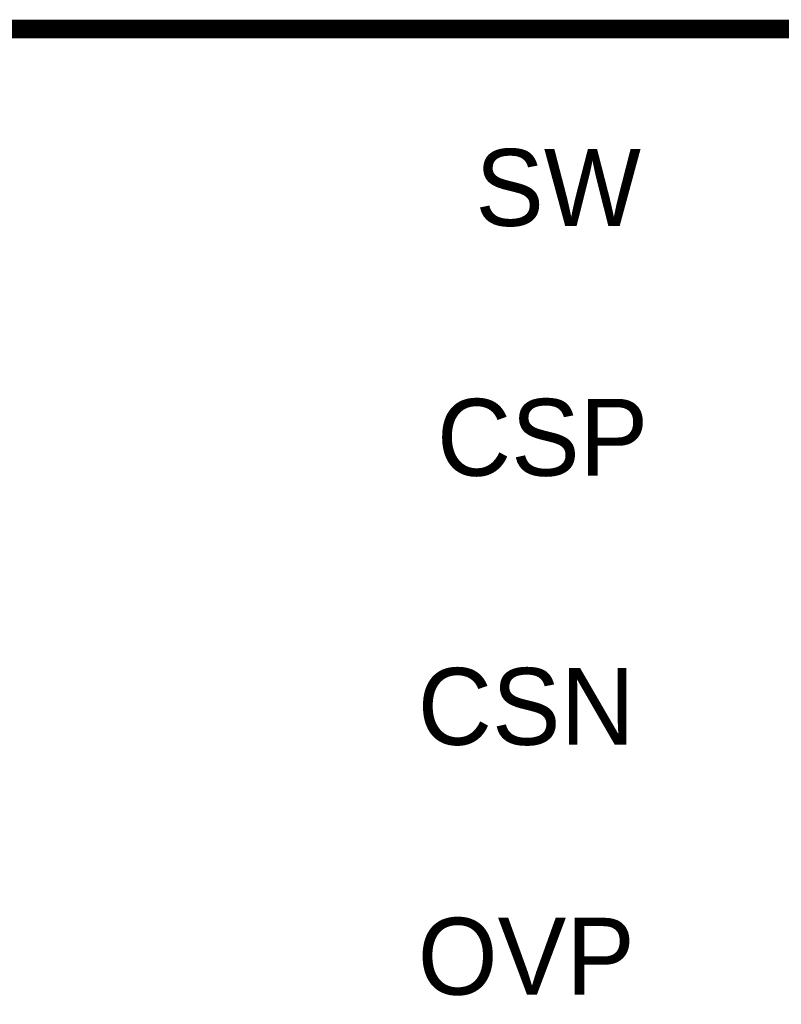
# Model space of a CAD drawing. Header units: inches. Extents: x 0 to 292, y 0 to 193.
# Tile 81 of 189: x 93 to 106, y 115 to 131. Entities that reach past the tile are written whole.
import ezdxf

# ---------------------------------------------------------------- set-up
doc = ezdxf.new("R2010")
doc.units = ezdxf.units.IN
doc.layers.add('Sheet', color=255, linetype='Continuous')

msp = doc.modelspace()

# ---------------------------------------------------------------- linework, layer by layer
at = {"layer": 'Sheet'}
for points in [[(83.683, 130.746, 0.3, 0.3, 0), (106.03, 130.746, 0.3, 0.3, 0), (106.03, 101.802, 0.3, 0.3, 0), (83.683, 101.802, 0.3, 0.3, 0), (83.683, 130.746, 0.3, 0.3, 0)], [(83.683, 130.746, 0.0991, 0.0991, 0), (83.683, 101.802, 0.0991, 0.0991, 0), (106.03, 101.802, 0.0991, 0.0991, 0), (106.03, 130.746, 0.0991, 0.0991, 0), (83.683, 130.746, 0.0991, 0.0991, 0), (83.683, 130.746, 0.0991, 0.0991, 0)]]:
    msp.add_lwpolyline(points, format="xyseb", close=True, dxfattribs=at)

# ---------------------------------------------------------------- texts
for s, p in [('SW', (100.692, 127.55)), ('CSP', (100.068, 123.496)), ('CSN', (99.757, 119.13)), ('OVP', (99.757, 115.076))]:
    msp.add_text(s, height=1.2474, dxfattribs=at).set_placement(p)

doc.saveas('drawing.dxf')
